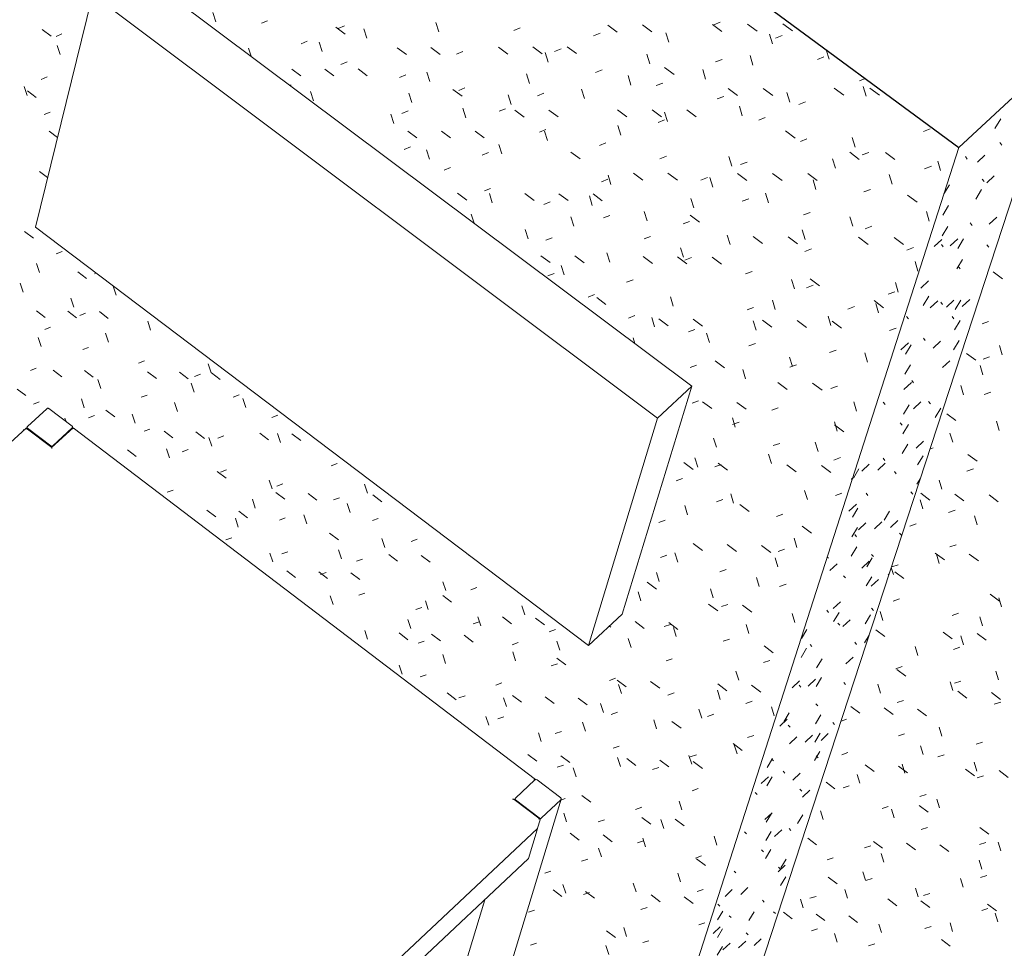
# Model space of a CAD drawing. Header units: centimetres. Extents: x -2274.6 to -2273.04, y 1316.35 to 1317.85.
# Tile 52 of 59: x -2273.67 to -2273.5, y 1317.37 to 1317.53. Entities that reach past the tile are written whole.
import ezdxf

# ---------------------------------------------------------------- set-up
doc = ezdxf.new("R2010")
doc.units = ezdxf.units.CM
for name, color, linetype, lineweight in [('Meble', 7, 'Continuous', 9), ('Wyposażenie elektryczne', 7, 'Continuous', 9), ('Wzór powierzchni', 7, 'Continuous', 9), ('Wzór powierzchni-4', 10, 'Continuous', 9), ('Ściany', 7, 'Continuous', 9), ('Ściany-1', 250, 'Continuous', 25)]:
    doc.layers.add(name, color=color, linetype=linetype, lineweight=lineweight)

# ---------------------------------------------------------------- blocks, each defined once
blk = doc.blocks.new('FP_20-Aksono')
at = {"layer": 'Wzór powierzchni-4'}
for p, q in [((-2273.50493, 1317.48386), (-2273.50339, 1317.48272)), ((-2273.50569, 1317.47564), (-2273.50677, 1317.47524)), ((-2273.50343, 1317.47011), (-2273.50387, 1317.47164)), ((-2273.50935, 1317.47035), (-2273.50782, 1317.46922)), ((-2273.50551, 1317.46978), (-2273.50659, 1317.46939)), ((-2273.50663, 1317.46679), (-2273.50708, 1317.46832)), ((-2273.50982, 1317.46349), (-2273.51027, 1317.46501)), ((-2273.50532, 1317.46394), (-2273.5064, 1317.46356)), ((-2273.51263, 1317.46035), (-2273.51111, 1317.45922)), ((-2273.50392, 1317.45758), (-2273.50437, 1317.45909)), ((-2273.51164, 1317.45562), (-2273.51209, 1317.45713)), ((-2273.51487, 1317.45468), (-2273.51541, 1317.45448)), ((-2273.50912, 1317.45361), (-2273.5076, 1317.45248)), ((-2273.5082, 1317.45121), (-2273.50927, 1317.45083)), ((-2273.51344, 1317.44781), (-2273.51389, 1317.44931)), ((-2273.51694, 1317.44716), (-2273.51544, 1317.44603)), ((-2273.51129, 1317.44702), (-2273.50978, 1317.44589)), ((-2273.50561, 1317.44688), (-2273.5041, 1317.44575)), ((-2273.51658, 1317.44459), (-2273.51703, 1317.44608)), ((-2273.51124, 1317.44433), (-2273.51231, 1317.44396)), ((-2273.50758, 1317.44194), (-2273.50803, 1317.44344)), ((-2273.51767, 1317.44209), (-2273.51873, 1317.44172)), ((-2273.51105, 1317.43862), (-2273.51211, 1317.43825)), ((-2273.51453, 1317.43722), (-2273.51302, 1317.4361)), ((-2273.51388, 1317.43553), (-2273.51433, 1317.43703)), ((-2273.50889, 1317.43706), (-2273.50738, 1317.43593)), ((-2273.52147, 1317.43369), (-2273.52182, 1317.43486)), ((-2273.52065, 1317.43529), (-2273.5217, 1317.43493)), ((-2273.5212, 1317.43415), (-2273.51971, 1317.43303)), ((-2273.5054, 1317.4304), (-2273.5039, 1317.42927)), ((-2273.50356, 1317.42835), (-2273.504, 1317.42984)), ((-2273.52044, 1317.42964), (-2273.52149, 1317.42928)), ((-2273.52321, 1317.42605), (-2273.52366, 1317.42753)), ((-2273.51066, 1317.42726), (-2273.51171, 1317.4269)), ((-2273.50671, 1317.42518), (-2273.50716, 1317.42667)), ((-2273.52436, 1317.4245), (-2273.52287, 1317.42338)), ((-2273.5132, 1317.42412), (-2273.5117, 1317.423)), ((-2273.50985, 1317.42203), (-2273.5103, 1317.42352)), ((-2273.50758, 1317.42393), (-2273.50607, 1317.42281)), ((-2273.51743, 1317.42025), (-2273.51787, 1317.42172)), ((-2273.51046, 1317.42162), (-2273.51152, 1317.42126)), ((-2273.52002, 1317.41841), (-2273.52106, 1317.41805)), ((-2273.5209, 1317.41792), (-2273.51941, 1317.4168)), ((-2273.50404, 1317.4162), (-2273.50448, 1317.41768)), ((-2273.5236, 1317.41403), (-2273.52405, 1317.41549)), ((-2273.51164, 1317.41444), (-2273.51208, 1317.41591)), ((-2273.51027, 1317.416), (-2273.51133, 1317.41565)), ((-2273.51081, 1317.41432), (-2273.50931, 1317.4132)), ((-2273.5052, 1317.41411), (-2273.5037, 1317.41298)), ((-2273.51981, 1317.41282), (-2273.52085, 1317.41247)), ((-2273.50368, 1317.41252), (-2273.50474, 1317.41217)), ((-2273.52852, 1317.41179), (-2273.52704, 1317.41068)), ((-2273.523, 1317.41157), (-2273.52151, 1317.41046)), ((-2273.51745, 1317.41136), (-2273.51596, 1317.41024)), ((-2273.52924, 1317.40968), (-2273.53015, 1317.40937)), ((-2273.5196, 1317.40726), (-2273.52064, 1317.40692)), ((-2273.51342, 1317.40689), (-2273.51386, 1317.40836)), ((-2273.5067, 1317.40587), (-2273.50776, 1317.40553)), ((-2273.52901, 1317.40415), (-2273.53004, 1317.40381)), ((-2273.51651, 1317.40382), (-2273.51695, 1317.40528)), ((-2273.51307, 1317.40379), (-2273.51411, 1317.40345)), ((-2273.52612, 1317.40213), (-2273.52464, 1317.40102)), ((-2273.51959, 1317.40077), (-2273.52003, 1317.40222)), ((-2273.50765, 1317.4011), (-2273.50809, 1317.40256)), ((-2273.52704, 1317.39908), (-2273.52748, 1317.40053)), ((-2273.5206, 1317.40189), (-2273.51912, 1317.40078)), ((-2273.5095, 1317.40141), (-2273.50801, 1317.40029)), ((-2273.50391, 1317.40117), (-2273.50242, 1317.40005)), ((-2273.53262, 1317.39925), (-2273.53116, 1317.39814)), ((-2273.50652, 1317.40031), (-2273.50757, 1317.39997)), ((-2273.52878, 1317.39865), (-2273.52981, 1317.39831)), ((-2273.51603, 1317.39723), (-2273.51707, 1317.39689)), ((-2273.51385, 1317.395), (-2273.51429, 1317.39645)), ((-2273.53309, 1317.39304), (-2273.53353, 1317.39448)), ((-2273.52232, 1317.39519), (-2273.52335, 1317.39486)), ((-2273.52132, 1317.39334), (-2273.52176, 1317.39478)), ((-2273.51717, 1317.39538), (-2273.5157, 1317.39426)), ((-2273.51583, 1317.39172), (-2273.51687, 1317.39139)), ((-2273.50714, 1317.39174), (-2273.50565, 1317.39062)), ((-2273.53567, 1317.38994), (-2273.53421, 1317.38884)), ((-2273.52476, 1317.38942), (-2273.52329, 1317.38831)), ((-2273.51927, 1317.38915), (-2273.51779, 1317.38804)), ((-2273.50615, 1317.38925), (-2273.5072, 1317.38892)), ((-2273.50368, 1317.38785), (-2273.50412, 1317.38931)), ((-2273.52522, 1317.38871), (-2273.52625, 1317.38838)), ((-2273.52304, 1317.38596), (-2273.52348, 1317.3874)), ((-2273.51375, 1317.38888), (-2273.51227, 1317.38777)), ((-2273.53143, 1317.38671), (-2273.53245, 1317.38639)), ((-2273.50679, 1317.38484), (-2273.50723, 1317.38629)), ((-2273.52607, 1317.38298), (-2273.52651, 1317.38441)), ((-2273.53226, 1317.38352), (-2273.5308, 1317.38241)), ((-2273.52501, 1317.38326), (-2273.52603, 1317.38293)), ((-2273.50989, 1317.38184), (-2273.51032, 1317.38328)), ((-2273.50597, 1317.38375), (-2273.50702, 1317.38342)), ((-2273.52909, 1317.38001), (-2273.52953, 1317.38144)), ((-2273.51735, 1317.38023), (-2273.51778, 1317.38167)), ((-2273.53641, 1317.37842), (-2273.53685, 1317.37984)), ((-2273.53429, 1317.38031), (-2273.5353, 1317.37999)), ((-2273.52238, 1317.37988), (-2273.52092, 1317.37877)), ((-2273.5169, 1317.37959), (-2273.51543, 1317.37848)), ((-2273.51543, 1317.38078), (-2273.51646, 1317.38045)), ((-2273.53968, 1317.37768), (-2273.53823, 1317.37658)), ((-2273.50579, 1317.37828), (-2273.50683, 1317.37795)), ((-2273.50586, 1317.37901), (-2273.50438, 1317.3779)), ((-2273.53428, 1317.37739), (-2273.53283, 1317.37629)), ((-2273.52886, 1317.3771), (-2273.5274, 1317.376)), ((-2273.51165, 1317.3745), (-2273.51208, 1317.37594)), ((-2273.50416, 1317.37609), (-2273.5046, 1317.37753)), ((-2273.53405, 1317.37491), (-2273.53506, 1317.3746)), ((-2273.52343, 1317.37431), (-2273.52386, 1317.37573)), ((-2273.51523, 1317.37534), (-2273.51626, 1317.37501)), ((-2273.53077, 1317.37274), (-2273.53121, 1317.37416)), ((-2273.5135, 1317.37315), (-2273.51203, 1317.37204)), ((-2273.52457, 1317.37242), (-2273.52559, 1317.37211))]:
    blk.add_line(p, q, dxfattribs=at)
blk = doc.blocks.new('FP_22-Aksono')
at = {"layer": 'Wzór powierzchni-4'}
for p, q in [((-2273.50367, 1317.50925), (-2273.50463, 1317.50766)), ((-2273.5035, 1317.50489), (-2273.5038, 1317.5053)), ((-2273.50921, 1317.50257), (-2273.50952, 1317.50299)), ((-2273.50755, 1317.50204), (-2273.50629, 1317.50321)), ((-2273.50643, 1317.49883), (-2273.50673, 1317.49924)), ((-2273.506, 1317.49862), (-2273.50475, 1317.49979)), ((-2273.51219, 1317.4983), (-2273.5131, 1317.49679)), ((-2273.50686, 1317.49751), (-2273.50781, 1317.49594)), ((-2273.51232, 1317.49485), (-2273.51327, 1317.49327)), ((-2273.50843, 1317.49158), (-2273.50873, 1317.49199)), ((-2273.50559, 1317.49178), (-2273.50434, 1317.49294)), ((-2273.51246, 1317.49141), (-2273.5134, 1317.48984)), ((-2273.51471, 1317.48807), (-2273.51346, 1317.48924)), ((-2273.51203, 1317.48816), (-2273.51078, 1317.48933)), ((-2273.50987, 1317.48933), (-2273.51081, 1317.48776)), ((-2273.51319, 1317.48802), (-2273.5135, 1317.48842)), ((-2273.50567, 1317.48794), (-2273.50597, 1317.48834)), ((-2273.51001, 1317.48593), (-2273.51095, 1317.48436)), ((-2273.51041, 1317.48439), (-2273.51071, 1317.48479)), ((-2273.51692, 1317.48119), (-2273.51567, 1317.48236)), ((-2273.51557, 1317.47985), (-2273.51651, 1317.4783)), ((-2273.51535, 1317.47789), (-2273.5141, 1317.47905)), ((-2273.5133, 1317.47844), (-2273.5136, 1317.47883)), ((-2273.51269, 1317.478), (-2273.51145, 1317.47916)), ((-2273.51028, 1317.47918), (-2273.51122, 1317.47763)), ((-2273.51004, 1317.47812), (-2273.5088, 1317.47927)), ((-2273.51898, 1317.47606), (-2273.51929, 1317.47645)), ((-2273.51145, 1317.47607), (-2273.51175, 1317.47646)), ((-2273.51042, 1317.47583), (-2273.51135, 1317.47428)), ((-2273.51618, 1317.47251), (-2273.51648, 1317.4729)), ((-2273.51488, 1317.47122), (-2273.51365, 1317.47238)), ((-2273.51055, 1317.4725), (-2273.51148, 1317.47096)), ((-2273.52022, 1317.47096), (-2273.51897, 1317.47212)), ((-2273.51852, 1317.47178), (-2273.51946, 1317.47023)), ((-2273.51333, 1317.46799), (-2273.5121, 1317.46914)), ((-2273.51864, 1317.46845), (-2273.51957, 1317.4669)), ((-2273.51811, 1317.46545), (-2273.51842, 1317.46583)), ((-2273.51972, 1317.46434), (-2273.51849, 1317.4655)), ((-2273.52283, 1317.46188), (-2273.52314, 1317.46226)), ((-2273.51887, 1317.46183), (-2273.51979, 1317.46029)), ((-2273.51815, 1317.46114), (-2273.51692, 1317.46229)), ((-2273.51534, 1317.46199), (-2273.51564, 1317.46237)), ((-2273.51362, 1317.46125), (-2273.51455, 1317.45973)), ((-2273.52003, 1317.45844), (-2273.52034, 1317.45882)), ((-2273.51898, 1317.45854), (-2273.51991, 1317.45701)), ((-2273.5191, 1317.45528), (-2273.52002, 1317.45375)), ((-2273.51768, 1317.45465), (-2273.51646, 1317.45579)), ((-2273.52287, 1317.45261), (-2273.52317, 1317.45299)), ((-2273.51654, 1317.45338), (-2273.51746, 1317.45187)), ((-2273.52717, 1317.45118), (-2273.52809, 1317.44965)), ((-2273.5267, 1317.45081), (-2273.52547, 1317.45196)), ((-2273.52404, 1317.45099), (-2273.52281, 1317.45214)), ((-2273.52101, 1317.45037), (-2273.52131, 1317.45074)), ((-2273.51702, 1317.44956), (-2273.51757, 1317.44864)), ((-2273.52569, 1317.44681), (-2273.526, 1317.44718)), ((-2273.51824, 1317.44702), (-2273.51855, 1317.44739)), ((-2273.52883, 1317.44418), (-2273.5276, 1317.44533)), ((-2273.52735, 1317.44469), (-2273.52827, 1317.44317)), ((-2273.52209, 1317.44421), (-2273.52301, 1317.4427)), ((-2273.52744, 1317.44147), (-2273.52836, 1317.43995)), ((-2273.52724, 1317.44109), (-2273.52601, 1317.44223)), ((-2273.52459, 1317.44128), (-2273.52337, 1317.44243)), ((-2273.52197, 1317.44148), (-2273.52075, 1317.44263)), ((-2273.52757, 1317.43993), (-2273.52787, 1317.4403)), ((-2273.52014, 1317.44019), (-2273.52044, 1317.44055)), ((-2273.52754, 1317.43826), (-2273.52845, 1317.43675)), ((-2273.53225, 1317.43637), (-2273.53243, 1317.43658)), ((-2273.52496, 1317.43645), (-2273.52587, 1317.43495)), ((-2273.52477, 1317.43665), (-2273.52508, 1317.43701)), ((-2273.532, 1317.43433), (-2273.53078, 1317.43548)), ((-2273.52671, 1317.43475), (-2273.5255, 1317.4359)), ((-2273.52943, 1317.43311), (-2273.52974, 1317.43346)), ((-2273.52506, 1317.43328), (-2273.52596, 1317.43178)), ((-2273.52222, 1317.43365), (-2273.52231, 1317.43376)), ((-2273.52514, 1317.43173), (-2273.52393, 1317.43287)), ((-2273.53145, 1317.42804), (-2273.53023, 1317.42918)), ((-2273.53221, 1317.4274), (-2273.53252, 1317.42775)), ((-2273.53047, 1317.42736), (-2273.53137, 1317.42587)), ((-2273.52525, 1317.42698), (-2273.52615, 1317.4255)), ((-2273.52479, 1317.42774), (-2273.52509, 1317.42809)), ((-2273.53034, 1317.42527), (-2273.53065, 1317.42562)), ((-2273.52986, 1317.42504), (-2273.52865, 1317.42618)), ((-2273.53581, 1317.42459), (-2273.53671, 1317.42309)), ((-2273.5255, 1317.4236), (-2273.52624, 1317.42238)), ((-2273.53498, 1317.42172), (-2273.53529, 1317.42207)), ((-2273.52756, 1317.42209), (-2273.52786, 1317.42244)), ((-2273.53588, 1317.42145), (-2273.53678, 1317.41995)), ((-2273.52933, 1317.41887), (-2273.52813, 1317.42)), ((-2273.53328, 1317.41971), (-2273.53419, 1317.41822)), ((-2273.53825, 1317.41491), (-2273.53703, 1317.41605)), ((-2273.5368, 1317.41501), (-2273.53711, 1317.41536)), ((-2273.53561, 1317.41517), (-2273.5344, 1317.41631)), ((-2273.53336, 1317.4166), (-2273.53426, 1317.41512)), ((-2273.52939, 1317.41544), (-2273.5297, 1317.41578)), ((-2273.53399, 1317.4119), (-2273.5343, 1317.41224)), ((-2273.53874, 1317.41072), (-2273.53963, 1317.40924)), ((-2273.53351, 1317.41043), (-2273.5344, 1317.40895)), ((-2273.5403, 1317.40853), (-2273.53909, 1317.40967)), ((-2273.5386, 1317.40836), (-2273.53891, 1317.4087)), ((-2273.53121, 1317.40883), (-2273.53152, 1317.40916)), ((-2273.53607, 1317.4059), (-2273.53487, 1317.40704)), ((-2273.53358, 1317.40736), (-2273.53447, 1317.40589)), ((-2273.53346, 1317.40618), (-2273.53227, 1317.40731)), ((-2273.53869, 1317.40563), (-2273.53749, 1317.40676)), ((-2273.53366, 1317.40431), (-2273.53455, 1317.40285)), ((-2273.54151, 1317.40317), (-2273.5424, 1317.4017)), ((-2273.54134, 1317.40277), (-2273.54165, 1317.40311)), ((-2273.53394, 1317.40327), (-2273.53425, 1317.40361)), ((-2273.53946, 1317.40075), (-2273.53976, 1317.40108)), ((-2273.53811, 1317.39961), (-2273.53692, 1317.40074)), ((-2273.54336, 1317.39903), (-2273.54215, 1317.40016)), ((-2273.54156, 1317.40012), (-2273.54245, 1317.39865)), ((-2273.54406, 1317.3972), (-2273.54437, 1317.39754)), ((-2273.53666, 1317.39774), (-2273.53697, 1317.39807)), ((-2273.53653, 1317.39677), (-2273.53533, 1317.3979)), ((-2273.54275, 1317.39305), (-2273.54156, 1317.39418)), ((-2273.54167, 1317.39406), (-2273.54256, 1317.3926)), ((-2273.53648, 1317.39386), (-2273.53737, 1317.39241)), ((-2273.54582, 1317.39067), (-2273.54613, 1317.391)), ((-2273.54172, 1317.39105), (-2273.54261, 1317.3896)), ((-2273.54115, 1317.39025), (-2273.53996, 1317.39137)), ((-2273.53844, 1317.39125), (-2273.53874, 1317.39157)), ((-2273.543, 1317.38772), (-2273.54331, 1317.38805)), ((-2273.54178, 1317.38806), (-2273.54266, 1317.38661)), ((-2273.53922, 1317.38649), (-2273.5401, 1317.38505)), ((-2273.54757, 1317.38419), (-2273.54788, 1317.38451)), ((-2273.54056, 1317.38438), (-2273.53938, 1317.3855)), ((-2273.5402, 1317.38481), (-2273.54051, 1317.38513)), ((-2273.53928, 1317.38353), (-2273.54016, 1317.38209)), ((-2273.54938, 1317.38031), (-2273.54818, 1317.38144)), ((-2273.54676, 1317.38064), (-2273.54557, 1317.38177)), ((-2273.54288, 1317.37937), (-2273.54319, 1317.37968)), ((-2273.54974, 1317.37788), (-2273.55062, 1317.37644)), ((-2273.55025, 1317.37871), (-2273.55057, 1317.37903)), ((-2273.54454, 1317.37777), (-2273.54542, 1317.37633)), ((-2273.54103, 1317.37746), (-2273.54134, 1317.37777)), ((-2273.54836, 1317.37679), (-2273.54867, 1317.37711)), ((-2273.55136, 1317.37415), (-2273.55017, 1317.37528)), ((-2273.54977, 1317.37494), (-2273.55065, 1317.3735)), ((-2273.54714, 1317.37179), (-2273.54595, 1317.37291)), ((-2273.54555, 1317.37395), (-2273.54586, 1317.37426)), ((-2273.54455, 1317.37214), (-2273.54337, 1317.37325)), ((-2273.54981, 1317.372), (-2273.55068, 1317.37057)), ((-2273.54973, 1317.37144), (-2273.54855, 1317.37256))]:
    blk.add_line(p, q, dxfattribs=at)
blk = doc.blocks.new('FP_23-Aksono')
at = {"layer": 'Wzór powierzchni-4'}
for p, q in [((-2273.63377, 1317.52531), (-2273.63426, 1317.52686)), ((-2273.62522, 1317.5255), (-2273.62624, 1317.52508)), ((-2273.61245, 1317.52468), (-2273.61348, 1317.52425)), ((-2273.5968, 1317.52365), (-2273.59729, 1317.52522)), ((-2273.56883, 1317.52478), (-2273.56727, 1317.52362)), ((-2273.56308, 1317.52482), (-2273.56151, 1317.52366)), ((-2273.55148, 1317.52491), (-2273.54991, 1317.52374)), ((-2273.55016, 1317.52526), (-2273.55125, 1317.52482)), ((-2273.54565, 1317.52495), (-2273.54407, 1317.52379)), ((-2273.53978, 1317.525), (-2273.5382, 1317.52383)), ((-2273.66255, 1317.52406), (-2273.66108, 1317.52295)), ((-2273.6593, 1317.52332), (-2273.66028, 1317.5229)), ((-2273.61388, 1317.52443), (-2273.61236, 1317.5233)), ((-2273.60875, 1317.52263), (-2273.60924, 1317.52419)), ((-2273.58332, 1317.52431), (-2273.58437, 1317.52388)), ((-2273.5701, 1317.52346), (-2273.57117, 1317.52303)), ((-2273.55869, 1317.52193), (-2273.55917, 1317.52353)), ((-2273.54153, 1317.5217), (-2273.54201, 1317.5233)), ((-2273.53992, 1317.52307), (-2273.54102, 1317.52263)), ((-2273.65957, 1317.51989), (-2273.66007, 1317.52141)), ((-2273.61864, 1317.5221), (-2273.61966, 1317.52168)), ((-2273.61615, 1317.52039), (-2273.61664, 1317.52195)), ((-2273.57557, 1317.5212), (-2273.57402, 1317.52005)), ((-2273.62795, 1317.51963), (-2273.62837, 1317.52095)), ((-2273.60373, 1317.52103), (-2273.6022, 1317.51989)), ((-2273.59815, 1317.52106), (-2273.59662, 1317.51992)), ((-2273.59286, 1317.5204), (-2273.5939, 1317.51997)), ((-2273.58691, 1317.52113), (-2273.58537, 1317.51999)), ((-2273.58125, 1317.52117), (-2273.57971, 1317.52002)), ((-2273.5787, 1317.51864), (-2273.57918, 1317.52022)), ((-2273.57656, 1317.52084), (-2273.57762, 1317.52041)), ((-2273.56184, 1317.51838), (-2273.56233, 1317.51997)), ((-2273.54475, 1317.51812), (-2273.54523, 1317.51972)), ((-2273.53214, 1317.51914), (-2273.5326, 1317.52071)), ((-2273.61204, 1317.51868), (-2273.61306, 1317.51826)), ((-2273.54987, 1317.5191), (-2273.55096, 1317.51867)), ((-2273.53297, 1317.51954), (-2273.53407, 1317.5191)), ((-2273.62121, 1317.51748), (-2273.61971, 1317.51635)), ((-2273.61573, 1317.5175), (-2273.61421, 1317.51637)), ((-2273.61021, 1317.51753), (-2273.6087, 1317.5164)), ((-2273.6023, 1317.51654), (-2273.60333, 1317.51612)), ((-2273.59833, 1317.51541), (-2273.59881, 1317.51697)), ((-2273.58177, 1317.51513), (-2273.58226, 1317.5167)), ((-2273.56977, 1317.51737), (-2273.57084, 1317.51694)), ((-2273.56498, 1317.51485), (-2273.56546, 1317.51643)), ((-2273.55939, 1317.51777), (-2273.55783, 1317.51661)), ((-2273.5526, 1317.51584), (-2273.55308, 1317.51743)), ((-2273.66175, 1317.5162), (-2273.66273, 1317.51578)), ((-2273.62129, 1317.51486), (-2273.62148, 1317.51478)), ((-2273.55971, 1317.51518), (-2273.56079, 1317.51475)), ((-2273.52615, 1317.51594), (-2273.52711, 1317.51556)), ((-2273.66508, 1317.51312), (-2273.66558, 1317.51463)), ((-2273.66502, 1317.5139), (-2273.66355, 1317.5128)), ((-2273.61758, 1317.51224), (-2273.61808, 1317.51379)), ((-2273.60132, 1317.51194), (-2273.60181, 1317.5135)), ((-2273.59448, 1317.51413), (-2273.59295, 1317.51299)), ((-2273.59249, 1317.51438), (-2273.59353, 1317.51395)), ((-2273.58482, 1317.51164), (-2273.58531, 1317.51321)), ((-2273.57942, 1317.51348), (-2273.58047, 1317.51306)), ((-2273.57267, 1317.5126), (-2273.57316, 1317.51418)), ((-2273.54886, 1317.51428), (-2273.54729, 1317.51312)), ((-2273.54303, 1317.5143), (-2273.54145, 1317.51313)), ((-2273.53863, 1317.51199), (-2273.53911, 1317.51359)), ((-2273.53129, 1317.51433), (-2273.5297, 1317.51316)), ((-2273.52598, 1317.51298), (-2273.52645, 1317.51458)), ((-2273.52537, 1317.51435), (-2273.52378, 1317.51318)), ((-2273.54958, 1317.51297), (-2273.55067, 1317.51254)), ((-2273.53606, 1317.51206), (-2273.53716, 1317.51163)), ((-2273.66125, 1317.51036), (-2273.66222, 1317.50996)), ((-2273.60429, 1317.50849), (-2273.60478, 1317.51004)), ((-2273.60191, 1317.51055), (-2273.60294, 1317.51013)), ((-2273.59236, 1317.50943), (-2273.59285, 1317.51099)), ((-2273.58579, 1317.51092), (-2273.58684, 1317.5105)), ((-2273.58423, 1317.51068), (-2273.58269, 1317.50954)), ((-2273.57858, 1317.51069), (-2273.57704, 1317.50955)), ((-2273.5672, 1317.51071), (-2273.56565, 1317.50956)), ((-2273.56146, 1317.51072), (-2273.55991, 1317.50957)), ((-2273.55893, 1317.50878), (-2273.55941, 1317.51036)), ((-2273.5557, 1317.51073), (-2273.55414, 1317.50958)), ((-2273.54651, 1317.50974), (-2273.54699, 1317.51133)), ((-2273.56664, 1317.50656), (-2273.56712, 1317.50813)), ((-2273.55941, 1317.50909), (-2273.56048, 1317.50866)), ((-2273.5427, 1317.50945), (-2273.54379, 1317.50902)), ((-2273.6614, 1317.50719), (-2273.66004, 1317.50617)), ((-2273.60196, 1317.50721), (-2273.60044, 1317.50607)), ((-2273.5964, 1317.50721), (-2273.59488, 1317.50607)), ((-2273.59082, 1317.50721), (-2273.58929, 1317.50607)), ((-2273.57907, 1317.50745), (-2273.58013, 1317.50703)), ((-2273.57883, 1317.50563), (-2273.57931, 1317.50719)), ((-2273.53934, 1317.50723), (-2273.53777, 1317.50606)), ((-2273.51538, 1317.50757), (-2273.5165, 1317.50714)), ((-2273.58639, 1317.50344), (-2273.58688, 1317.505)), ((-2273.56912, 1317.50525), (-2273.57018, 1317.50483)), ((-2273.5358, 1317.50592), (-2273.53689, 1317.5055)), ((-2273.52781, 1317.50457), (-2273.52829, 1317.50616)), ((-2273.60152, 1317.50459), (-2273.60254, 1317.50418)), ((-2273.59836, 1317.50254), (-2273.59885, 1317.50409)), ((-2273.58859, 1317.50366), (-2273.58964, 1317.50324)), ((-2273.57491, 1317.50374), (-2273.57337, 1317.50259)), ((-2273.5287, 1317.50369), (-2273.52712, 1317.50252)), ((-2273.52552, 1317.50367), (-2273.52663, 1317.50325)), ((-2273.5228, 1317.50368), (-2273.52121, 1317.50251)), ((-2273.5109, 1317.50367), (-2273.51089, 1317.50366)), ((-2273.5591, 1317.50303), (-2273.56017, 1317.50261)), ((-2273.54825, 1317.50142), (-2273.54872, 1317.503)), ((-2273.54573, 1317.50207), (-2273.54681, 1317.50165)), ((-2273.53107, 1317.50104), (-2273.53154, 1317.50263)), ((-2273.51365, 1317.50065), (-2273.51412, 1317.50225)), ((-2273.66304, 1317.50051), (-2273.66168, 1317.49949)), ((-2273.59488, 1317.50115), (-2273.59592, 1317.50074)), ((-2273.56455, 1317.50025), (-2273.56301, 1317.4991)), ((-2273.55883, 1317.50023), (-2273.55728, 1317.49908)), ((-2273.5473, 1317.5002), (-2273.54574, 1317.49904)), ((-2273.5415, 1317.50019), (-2273.53993, 1317.49902)), ((-2273.53567, 1317.50017), (-2273.53409, 1317.49901)), ((-2273.52168, 1317.49843), (-2273.52215, 1317.50002)), ((-2273.51517, 1317.50141), (-2273.51629, 1317.50098)), ((-2273.5688, 1317.49923), (-2273.56986, 1317.49881)), ((-2273.56829, 1317.49833), (-2273.56877, 1317.4999)), ((-2273.55229, 1317.49952), (-2273.55336, 1317.4991)), ((-2273.55142, 1317.49793), (-2273.55189, 1317.49951)), ((-2273.53431, 1317.49753), (-2273.53478, 1317.49911)), ((-2273.59372, 1317.4969), (-2273.5922, 1317.49576)), ((-2273.58823, 1317.49769), (-2273.58927, 1317.49728)), ((-2273.58795, 1317.49531), (-2273.58844, 1317.49685)), ((-2273.58254, 1317.49685), (-2273.58101, 1317.49571)), ((-2273.57691, 1317.49683), (-2273.57538, 1317.49568)), ((-2273.57126, 1317.4968), (-2273.56972, 1317.49566)), ((-2273.54217, 1317.49534), (-2273.54265, 1317.49692)), ((-2273.52528, 1317.49755), (-2273.52639, 1317.49713)), ((-2273.57839, 1317.49547), (-2273.57943, 1317.49506)), ((-2273.57138, 1317.49489), (-2273.57186, 1317.49645)), ((-2273.55457, 1317.49446), (-2273.55505, 1317.49603)), ((-2273.54545, 1317.496), (-2273.54653, 1317.49558)), ((-2273.51912, 1317.49659), (-2273.51754, 1317.49542)), ((-2273.59097, 1317.49193), (-2273.59144, 1317.49344)), ((-2273.56228, 1317.49231), (-2273.56276, 1317.49387)), ((-2273.53528, 1317.49373), (-2273.53638, 1317.49332)), ((-2273.51553, 1317.49228), (-2273.516, 1317.49387)), ((-2273.57445, 1317.49146), (-2273.57493, 1317.49301)), ((-2273.56847, 1317.49323), (-2273.56953, 1317.49282)), ((-2273.55525, 1317.49223), (-2273.55632, 1317.49182)), ((-2273.55517, 1317.49326), (-2273.55362, 1317.49211)), ((-2273.5282, 1317.49142), (-2273.52868, 1317.493)), ((-2273.66548, 1317.49057), (-2273.66403, 1317.48947)), ((-2273.582, 1317.48934), (-2273.58249, 1317.49088)), ((-2273.5361, 1317.48925), (-2273.53657, 1317.49083)), ((-2273.52505, 1317.49145), (-2273.52615, 1317.49103)), ((-2273.57804, 1317.48952), (-2273.57909, 1317.48911)), ((-2273.56172, 1317.48974), (-2273.56279, 1317.48933)), ((-2273.54853, 1317.48841), (-2273.54901, 1317.48998)), ((-2273.54471, 1317.48972), (-2273.54315, 1317.48856)), ((-2273.53891, 1317.48968), (-2273.53735, 1317.48852)), ((-2273.52724, 1317.4896), (-2273.52566, 1317.48843)), ((-2273.52136, 1317.48956), (-2273.51978, 1317.48839)), ((-2273.51545, 1317.48951), (-2273.51544, 1317.48951)), ((-2273.65926, 1317.48727), (-2273.66023, 1317.48688)), ((-2273.56847, 1317.48546), (-2273.56895, 1317.48701)), ((-2273.55626, 1317.48628), (-2273.55674, 1317.48784)), ((-2273.53503, 1317.48768), (-2273.53612, 1317.48727)), ((-2273.51811, 1317.48789), (-2273.51922, 1317.48748)), ((-2273.57989, 1317.48655), (-2273.57836, 1317.4854)), ((-2273.57427, 1317.4865), (-2273.57274, 1317.48535)), ((-2273.56295, 1317.4864), (-2273.56141, 1317.48525)), ((-2273.55725, 1317.48635), (-2273.5557, 1317.4852)), ((-2273.55496, 1317.48623), (-2273.55603, 1317.48582)), ((-2273.55152, 1317.4863), (-2273.54997, 1317.48515)), ((-2273.5174, 1317.48398), (-2273.51787, 1317.48556)), ((-2273.66302, 1317.48374), (-2273.66352, 1317.48523)), ((-2273.65667, 1317.48389), (-2273.65521, 1317.48279)), ((-2273.57605, 1317.48336), (-2273.57653, 1317.48491)), ((-2273.5449, 1317.48395), (-2273.54598, 1317.48354)), ((-2273.6536, 1317.48364), (-2273.65389, 1317.48352)), ((-2273.5777, 1317.48359), (-2273.57875, 1317.48319)), ((-2273.56463, 1317.48254), (-2273.56569, 1317.48214)), ((-2273.53787, 1317.48104), (-2273.53834, 1317.48261)), ((-2273.53526, 1317.48269), (-2273.5337, 1317.48153)), ((-2273.52068, 1317.48051), (-2273.52114, 1317.48209)), ((-2273.66574, 1317.48049), (-2273.66623, 1317.48197)), ((-2273.65033, 1317.47999), (-2273.65082, 1317.48148)), ((-2273.53477, 1317.48165), (-2273.53586, 1317.48124)), ((-2273.52124, 1317.48058), (-2273.52235, 1317.48017)), ((-2273.65731, 1317.47799), (-2273.65781, 1317.47948)), ((-2273.57102, 1317.48011), (-2273.57207, 1317.4797)), ((-2273.57063, 1317.47962), (-2273.56911, 1317.47848)), ((-2273.55795, 1317.47816), (-2273.55842, 1317.47971)), ((-2273.54106, 1317.47762), (-2273.54153, 1317.47918)), ((-2273.52468, 1317.4791), (-2273.52311, 1317.47793)), ((-2273.51881, 1317.47903), (-2273.5188, 1317.47902)), ((-2273.66352, 1317.4774), (-2273.66207, 1317.4763)), ((-2273.65831, 1317.47733), (-2273.65686, 1317.47623)), ((-2273.65308, 1317.47727), (-2273.65162, 1317.47616)), ((-2273.54463, 1317.47796), (-2273.5457, 1317.47756)), ((-2273.52791, 1317.4781), (-2273.529, 1317.4777)), ((-2273.52393, 1317.47707), (-2273.5244, 1317.47864)), ((-2273.65537, 1317.47703), (-2273.65633, 1317.47664)), ((-2273.64459, 1317.47421), (-2273.64508, 1317.4757)), ((-2273.56432, 1317.47661), (-2273.56537, 1317.47621)), ((-2273.56105, 1317.47477), (-2273.56153, 1317.47632)), ((-2273.56034, 1317.47608), (-2273.5588, 1317.47493)), ((-2273.55465, 1317.47601), (-2273.55311, 1317.47486)), ((-2273.54423, 1317.47421), (-2273.5447, 1317.47577)), ((-2273.54319, 1317.47586), (-2273.54163, 1317.4747)), ((-2273.53741, 1317.47579), (-2273.53586, 1317.47463)), ((-2273.53181, 1317.47497), (-2273.53228, 1317.47654)), ((-2273.53161, 1317.47571), (-2273.53005, 1317.47455)), ((-2273.66118, 1317.47471), (-2273.66214, 1317.47433)), ((-2273.55437, 1317.47431), (-2273.55543, 1317.47391)), ((-2273.52102, 1317.47454), (-2273.52212, 1317.47414)), ((-2273.66276, 1317.47152), (-2273.66325, 1317.473)), ((-2273.6516, 1317.47223), (-2273.65209, 1317.47372)), ((-2273.56431, 1317.47197), (-2273.56462, 1317.47295)), ((-2273.55195, 1317.47214), (-2273.55242, 1317.47369)), ((-2273.65488, 1317.47135), (-2273.65584, 1317.47097)), ((-2273.54435, 1317.472), (-2273.54543, 1317.4716)), ((-2273.53098, 1317.47088), (-2273.53206, 1317.47048)), ((-2273.64563, 1317.46913), (-2273.6466, 1317.46875)), ((-2273.55102, 1317.46911), (-2273.54948, 1317.46796)), ((-2273.5382, 1317.46817), (-2273.53867, 1317.46973)), ((-2273.52575, 1317.4689), (-2273.52622, 1317.47046)), ((-2273.66358, 1317.46791), (-2273.66453, 1317.46753)), ((-2273.66076, 1317.46758), (-2273.65932, 1317.46648)), ((-2273.65556, 1317.46749), (-2273.65411, 1317.46639)), ((-2273.63457, 1317.46715), (-2273.63506, 1317.46864)), ((-2273.55408, 1317.46839), (-2273.55514, 1317.468)), ((-2273.54596, 1317.46613), (-2273.54643, 1317.46768)), ((-2273.53755, 1317.46846), (-2273.53863, 1317.46807)), ((-2273.65286, 1317.46453), (-2273.65335, 1317.466)), ((-2273.64509, 1317.46731), (-2273.64363, 1317.4662)), ((-2273.63982, 1317.46722), (-2273.63836, 1317.46611)), ((-2273.63632, 1317.46689), (-2273.6373, 1317.46651)), ((-2273.63452, 1317.46713), (-2273.63306, 1317.46602)), ((-2273.66674, 1317.46444), (-2273.6653, 1317.46335)), ((-2273.63737, 1317.46392), (-2273.63786, 1317.46541)), ((-2273.54062, 1317.46552), (-2273.53907, 1317.46437)), ((-2273.53485, 1317.46542), (-2273.5333, 1317.46427)), ((-2273.53073, 1317.46492), (-2273.53182, 1317.46452)), ((-2273.52325, 1317.46523), (-2273.52324, 1317.46522)), ((-2273.65559, 1317.46133), (-2273.65608, 1317.4628)), ((-2273.64517, 1317.46345), (-2273.64614, 1317.46308)), ((-2273.62993, 1317.46349), (-2273.63092, 1317.46311)), ((-2273.62882, 1317.46136), (-2273.6293, 1317.46285)), ((-2273.55379, 1317.46249), (-2273.55485, 1317.4621)), ((-2273.66308, 1317.46229), (-2273.66403, 1317.46192)), ((-2273.652, 1317.46092), (-2273.65055, 1317.45982)), ((-2273.64016, 1317.4607), (-2273.64065, 1317.46219)), ((-2273.5531, 1317.46234), (-2273.55156, 1317.46119)), ((-2273.5474, 1317.46223), (-2273.54586, 1317.46108)), ((-2273.54056, 1317.46133), (-2273.54163, 1317.46094)), ((-2273.52756, 1317.46079), (-2273.52803, 1317.46234)), ((-2273.6586, 1317.45902), (-2273.6588, 1317.45962)), ((-2273.65392, 1317.46005), (-2273.65488, 1317.45968)), ((-2273.64716, 1317.45878), (-2273.64765, 1317.46026)), ((-2273.62353, 1317.46008), (-2273.62452, 1317.4597)), ((-2273.54767, 1317.45811), (-2273.54814, 1317.45965)), ((-2273.66562, 1317.45759), (-2273.66567, 1317.45772)), ((-2273.64471, 1317.45781), (-2273.64567, 1317.45743)), ((-2273.54705, 1317.45897), (-2273.54812, 1317.45858)), ((-2273.53076, 1317.45743), (-2273.53123, 1317.45898)), ((-2273.53123, 1317.45851), (-2273.52968, 1317.45735)), ((-2273.64237, 1317.45747), (-2273.64091, 1317.45637)), ((-2273.6371, 1317.45736), (-2273.63565, 1317.45625)), ((-2273.63444, 1317.45494), (-2273.63492, 1317.45642)), ((-2273.63247, 1317.45667), (-2273.63345, 1317.4563)), ((-2273.62651, 1317.45713), (-2273.62504, 1317.45602)), ((-2273.62306, 1317.45556), (-2273.62355, 1317.45705)), ((-2273.62117, 1317.45702), (-2273.6197, 1317.4559)), ((-2273.55079, 1317.45479), (-2273.55126, 1317.45632)), ((-2273.64844, 1317.45436), (-2273.64699, 1317.45326)), ((-2273.64147, 1317.45304), (-2273.64195, 1317.45451)), ((-2273.63838, 1317.45442), (-2273.63935, 1317.45405)), ((-2273.5403, 1317.45543), (-2273.54137, 1317.45505)), ((-2273.53395, 1317.45409), (-2273.53442, 1317.45563)), ((-2273.5539, 1317.45148), (-2273.55437, 1317.45301)), ((-2273.54169, 1317.45211), (-2273.54216, 1317.45365)), ((-2273.53025, 1317.45306), (-2273.53133, 1317.45267)), ((-2273.63203, 1317.45102), (-2273.63301, 1317.45065)), ((-2273.61368, 1317.4521), (-2273.61468, 1317.45173)), ((-2273.55618, 1317.45226), (-2273.55466, 1317.45111)), ((-2273.55, 1317.45193), (-2273.55106, 1317.45155)), ((-2273.55052, 1317.45213), (-2273.54899, 1317.45098)), ((-2273.53913, 1317.45187), (-2273.53759, 1317.45072)), ((-2273.53339, 1317.45174), (-2273.53184, 1317.45058)), ((-2273.52762, 1317.45161), (-2273.52761, 1317.4516)), ((-2273.63355, 1317.45077), (-2273.63209, 1317.44966)), ((-2273.55641, 1317.44962), (-2273.55746, 1317.44924)), ((-2273.52833, 1317.44935), (-2273.52841, 1317.4496)), ((-2273.62444, 1317.44787), (-2273.62492, 1317.44935)), ((-2273.62269, 1317.44873), (-2273.62367, 1317.44836)), ((-2273.60867, 1317.44715), (-2273.60914, 1317.44864)), ((-2273.64086, 1317.44768), (-2273.64183, 1317.44732)), ((-2273.62725, 1317.4447), (-2273.62773, 1317.44617)), ((-2273.62382, 1317.44728), (-2273.62236, 1317.44617)), ((-2273.61849, 1317.44714), (-2273.61703, 1317.44603)), ((-2273.61328, 1317.44642), (-2273.61427, 1317.44605)), ((-2273.60776, 1317.44687), (-2273.60629, 1317.44575)), ((-2273.54795, 1317.44551), (-2273.54842, 1317.44704)), ((-2273.53571, 1317.44611), (-2273.53618, 1317.44764)), ((-2273.53001, 1317.44717), (-2273.53109, 1317.44679)), ((-2273.61154, 1317.44396), (-2273.61202, 1317.44544)), ((-2273.55557, 1317.44359), (-2273.55604, 1317.44511)), ((-2273.54972, 1317.4461), (-2273.55078, 1317.44572)), ((-2273.54693, 1317.44531), (-2273.5454, 1317.44416)), ((-2273.63526, 1317.44434), (-2273.63381, 1317.44323)), ((-2273.63006, 1317.44154), (-2273.63054, 1317.44301)), ((-2273.62999, 1317.4442), (-2273.62854, 1317.44309)), ((-2273.62227, 1317.44309), (-2273.62325, 1317.44272)), ((-2273.6187, 1317.44209), (-2273.61918, 1317.44356)), ((-2273.60685, 1317.44298), (-2273.60784, 1317.44262)), ((-2273.53978, 1317.44371), (-2273.54084, 1317.44333)), ((-2273.5593, 1317.44267), (-2273.56035, 1317.44229)), ((-2273.53659, 1317.44168), (-2273.53505, 1317.44052)), ((-2273.53086, 1317.44152), (-2273.53085, 1317.44151)), ((-2273.63116, 1317.43978), (-2273.63213, 1317.43942)), ((-2273.61494, 1317.44054), (-2273.61347, 1317.43942)), ((-2273.60578, 1317.43815), (-2273.60625, 1317.43963)), ((-2273.53746, 1317.43818), (-2273.53792, 1317.43971)), ((-2273.60039, 1317.43954), (-2273.6014, 1317.43917)), ((-2273.55464, 1317.43883), (-2273.55312, 1317.43768)), ((-2273.549, 1317.43867), (-2273.54748, 1317.43752)), ((-2273.54334, 1317.4385), (-2273.54181, 1317.43736)), ((-2273.62435, 1317.43578), (-2273.62483, 1317.43725)), ((-2273.62185, 1317.43747), (-2273.62283, 1317.4371)), ((-2273.61296, 1317.4363), (-2273.61343, 1317.43778)), ((-2273.60512, 1317.437), (-2273.60365, 1317.43588)), ((-2273.59973, 1317.43684), (-2273.59825, 1317.43572)), ((-2273.59178, 1317.43685), (-2273.59187, 1317.43682)), ((-2273.559, 1317.4369), (-2273.56005, 1317.43653)), ((-2273.55722, 1317.43575), (-2273.55769, 1317.43726)), ((-2273.5406, 1317.43493), (-2273.54106, 1317.43645)), ((-2273.53952, 1317.43788), (-2273.54058, 1317.43751)), ((-2273.60947, 1317.43623), (-2273.61047, 1317.43587)), ((-2273.62203, 1317.43428), (-2273.62058, 1317.43317)), ((-2273.61673, 1317.43411), (-2273.61526, 1317.433)), ((-2273.61548, 1317.43404), (-2273.61646, 1317.43368)), ((-2273.61139, 1317.43395), (-2273.60992, 1317.43283)), ((-2273.56028, 1317.43253), (-2273.56075, 1317.43403)), ((-2273.54916, 1317.4345), (-2273.55022, 1317.43412)), ((-2273.54372, 1317.43168), (-2273.54418, 1317.4332)), ((-2273.59567, 1317.43101), (-2273.59614, 1317.43249)), ((-2273.5905, 1317.43151), (-2273.59151, 1317.43115)), ((-2273.56226, 1317.43241), (-2273.56075, 1317.43128)), ((-2273.53926, 1317.43208), (-2273.54032, 1317.43171)), ((-2273.61436, 1317.4287), (-2273.61484, 1317.43017)), ((-2273.60908, 1317.4306), (-2273.61007, 1317.43025)), ((-2273.59618, 1317.43022), (-2273.5947, 1317.4291)), ((-2273.56333, 1317.42932), (-2273.56379, 1317.43082)), ((-2273.55132, 1317.42982), (-2273.55179, 1317.43133)), ((-2273.59964, 1317.42824), (-2273.60064, 1317.42788)), ((-2273.59857, 1317.42786), (-2273.59904, 1317.42934)), ((-2273.58257, 1317.427), (-2273.58304, 1317.42849)), ((-2273.55209, 1317.42878), (-2273.55057, 1317.42764)), ((-2273.54889, 1317.42873), (-2273.54994, 1317.42837)), ((-2273.54646, 1317.4286), (-2273.54494, 1317.42745)), ((-2273.53513, 1317.42823), (-2273.53512, 1317.42822)), ((-2273.58988, 1317.42519), (-2273.59036, 1317.42667)), ((-2273.58626, 1317.42664), (-2273.58477, 1317.42551)), ((-2273.53779, 1317.42573), (-2273.53825, 1317.42724)), ((-2273.60146, 1317.42472), (-2273.60194, 1317.4262)), ((-2273.59014, 1317.42586), (-2273.59115, 1317.42551)), ((-2273.5808, 1317.42645), (-2273.57931, 1317.42532)), ((-2273.56854, 1317.42513), (-2273.5683, 1317.42494)), ((-2273.56426, 1317.42589), (-2273.56276, 1317.42475)), ((-2273.55841, 1317.42542), (-2273.55945, 1317.42506)), ((-2273.5587, 1317.4257), (-2273.55719, 1317.42456)), ((-2273.55746, 1317.42342), (-2273.55792, 1317.42492)), ((-2273.54542, 1317.42389), (-2273.54588, 1317.42539)), ((-2273.60864, 1317.42294), (-2273.60911, 1317.4244)), ((-2273.60341, 1317.42399), (-2273.60194, 1317.42287)), ((-2273.59803, 1317.4238), (-2273.59656, 1317.42268)), ((-2273.59263, 1317.42361), (-2273.59115, 1317.42249)), ((-2273.57749, 1317.42455), (-2273.57851, 1317.4242)), ((-2273.59927, 1317.42263), (-2273.60027, 1317.42228)), ((-2273.58366, 1317.42239), (-2273.58467, 1317.42203)), ((-2273.57676, 1317.42115), (-2273.57723, 1317.42264)), ((-2273.56494, 1317.4216), (-2273.56541, 1317.4231)), ((-2273.54861, 1317.42299), (-2273.54966, 1317.42263)), ((-2273.54289, 1317.42185), (-2273.54137, 1317.42071)), ((-2273.59571, 1317.41893), (-2273.59618, 1317.4204)), ((-2273.5841, 1317.41936), (-2273.58457, 1317.42084)), ((-2273.60291, 1317.41716), (-2273.60338, 1317.41863)), ((-2273.57716, 1317.4189), (-2273.57817, 1317.41855)), ((-2273.57725, 1317.41981), (-2273.57576, 1317.41868)), ((-2273.55812, 1317.41972), (-2273.55916, 1317.41936)), ((-2273.54195, 1317.41945), (-2273.54301, 1317.41909)), ((-2273.5989, 1317.41704), (-2273.59989, 1317.41669)), ((-2273.54711, 1317.41615), (-2273.54757, 1317.41765)), ((-2273.58638, 1317.4157), (-2273.58739, 1317.41535)), ((-2273.56752, 1317.41648), (-2273.56855, 1317.41612)), ((-2273.56724, 1317.41618), (-2273.56574, 1317.41505)), ((-2273.56654, 1317.41394), (-2273.56701, 1317.41543)), ((-2273.56171, 1317.41597), (-2273.56021, 1317.41484)), ((-2273.55057, 1317.41555), (-2273.54907, 1317.41441)), ((-2273.54497, 1317.41533), (-2273.54345, 1317.41419)), ((-2273.53934, 1317.41512), (-2273.53933, 1317.41511)), ((-2273.59543, 1317.41404), (-2273.59396, 1317.41292)), ((-2273.59248, 1317.41358), (-2273.59348, 1317.41323)), ((-2273.58462, 1317.41361), (-2273.58314, 1317.41249)), ((-2273.55782, 1317.41404), (-2273.55886, 1317.41369)), ((-2273.55019, 1317.41298), (-2273.55065, 1317.41448)), ((-2273.58562, 1317.41178), (-2273.58609, 1317.41325)), ((-2273.57918, 1317.4134), (-2273.5777, 1317.41227)), ((-2273.57371, 1317.41318), (-2273.57223, 1317.41206)), ((-2273.56954, 1317.41082), (-2273.57, 1317.4123)), ((-2273.54488, 1317.41266), (-2273.54593, 1317.4123)), ((-2273.56721, 1317.41084), (-2273.56824, 1317.41049)), ((-2273.55324, 1317.40984), (-2273.55371, 1317.41133)), ((-2273.55123, 1317.41051), (-2273.55227, 1317.41016)), ((-2273.54123, 1317.41023), (-2273.54169, 1317.41173)), ((-2273.58854, 1317.40869), (-2273.58901, 1317.41015)), ((-2273.58603, 1317.4101), (-2273.58704, 1317.40976)), ((-2273.57252, 1317.4077), (-2273.57299, 1317.40918)), ((-2273.56072, 1317.40808), (-2273.56118, 1317.40956)), ((-2273.55817, 1317.40931), (-2273.55667, 1317.40818)), ((-2273.57985, 1317.40597), (-2273.58032, 1317.40744)), ((-2273.5765, 1317.40767), (-2273.57751, 1317.40732)), ((-2273.54462, 1317.40698), (-2273.54567, 1317.40663)), ((-2273.54805, 1317.40564), (-2273.54655, 1317.4045)), ((-2273.54739, 1317.40395), (-2273.54785, 1317.40544)), ((-2273.54246, 1317.4054), (-2273.54245, 1317.4054)), ((-2273.58204, 1317.40386), (-2273.58057, 1317.40274)), ((-2273.5669, 1317.40522), (-2273.56793, 1317.40487)), ((-2273.55489, 1317.40222), (-2273.55535, 1317.4037)), ((-2273.5541, 1317.4038), (-2273.55514, 1317.40346)), ((-2273.57617, 1317.40209), (-2273.57719, 1317.40174)), ((-2273.57661, 1317.40363), (-2273.57513, 1317.4025)), ((-2273.56673, 1317.40187), (-2273.56719, 1317.40334)), ((-2273.56567, 1317.40315), (-2273.56418, 1317.40202)), ((-2273.56017, 1317.40291), (-2273.55867, 1317.40178)), ((-2273.55463, 1317.40267), (-2273.55313, 1317.40154)), ((-2273.57408, 1317.40016), (-2273.57455, 1317.40163)), ((-2273.56037, 1317.4017), (-2273.5614, 1317.40136)), ((-2273.55382, 1317.39818), (-2273.55485, 1317.39784)), ((-2273.57585, 1317.39653), (-2273.57658, 1317.39628)), ((-2273.5731, 1317.39706), (-2273.57162, 1317.39593)), ((-2273.55652, 1317.39465), (-2273.55698, 1317.39612)), ((-2273.57563, 1317.39267), (-2273.5761, 1317.39413)), ((-2273.56319, 1317.39508), (-2273.56421, 1317.39474)), ((-2273.56938, 1317.39303), (-2273.57039, 1317.39269)), ((-2273.56314, 1317.39339), (-2273.56165, 1317.39226)), ((-2273.55954, 1317.39158), (-2273.56, 1317.39305)), ((-2273.55764, 1317.39313), (-2273.55615, 1317.39199)), ((-2273.54657, 1317.3926), (-2273.54656, 1317.39259)), ((-2273.57502, 1317.39077), (-2273.57355, 1317.38965)), ((-2273.56959, 1317.3905), (-2273.56811, 1317.38938)), ((-2273.56289, 1317.38951), (-2273.56391, 1317.38918)), ((-2273.56254, 1317.38853), (-2273.563, 1317.38999)), ((-2273.55072, 1317.3888), (-2273.55117, 1317.39027)), ((-2273.56988, 1317.38687), (-2273.57034, 1317.38833)), ((-2273.57214, 1317.38648), (-2273.57315, 1317.38615)), ((-2273.55326, 1317.38701), (-2273.55429, 1317.38667)), ((-2273.55413, 1317.38654), (-2273.55264, 1317.38541)), ((-2273.57825, 1317.38447), (-2273.57926, 1317.38414)), ((-2273.55676, 1317.38271), (-2273.55722, 1317.38417)), ((-2273.56413, 1317.38108), (-2273.56459, 1317.38253)), ((-2273.57789, 1317.38141), (-2273.57642, 1317.38029)), ((-2273.57577, 1317.38084), (-2273.57624, 1317.38229)), ((-2273.57182, 1317.38097), (-2273.57283, 1317.38065)), ((-2273.57249, 1317.38112), (-2273.57102, 1317.38)), ((-2273.55298, 1317.38146), (-2273.55401, 1317.38112)), ((-2273.5616, 1317.38055), (-2273.56013, 1317.37942)), ((-2273.55613, 1317.38026), (-2273.55464, 1317.37913)), ((-2273.55062, 1317.37997), (-2273.55061, 1317.37996)), ((-2273.58955, 1317.37889), (-2273.58946, 1317.37883)), ((-2273.58096, 1317.378), (-2273.58196, 1317.37768)), ((-2273.56229, 1317.37846), (-2273.56331, 1317.37813)), ((-2273.5527, 1317.37593), (-2273.55373, 1317.3756)), ((-2273.569, 1317.37462), (-2273.56753, 1317.3735)), ((-2273.56571, 1317.37368), (-2273.56617, 1317.37513)), ((-2273.562, 1317.37296), (-2273.56301, 1317.37264)), ((-2273.58063, 1317.37256), (-2273.58163, 1317.37224)), ((-2273.56866, 1317.3707), (-2273.56912, 1317.37214))]:
    blk.add_line(p, q, dxfattribs=at)

msp = doc.modelspace()

# ---------------------------------------------------------------- linework, layer by layer
at = {"layer": 'Meble'}
for p, q in [((-2273.66179, 1317.46118), (-2273.66503, 1317.45823)), ((-2273.65761, 1317.45827), (-2273.66145, 1317.46119)), ((-2273.77577, 1317.35693), (-2273.66521, 1317.45797)), ((-2273.66521, 1317.45797), (-2273.66521, 1317.45797)), ((-2273.6652, 1317.45797), (-2273.66099, 1317.45476)), ((-2273.66515, 1317.45785), (-2273.66508, 1317.45814)), ((-2273.665, 1317.45794), (-2273.66116, 1317.45501)), ((-2273.661, 1317.45476), (-2273.65744, 1317.45802)), ((-2273.66082, 1317.45502), (-2273.65758, 1317.45798)), ((-2273.65753, 1317.45807), (-2273.6576, 1317.45779)), ((-2273.65744, 1317.45802), (-2273.65745, 1317.45801)), ((-2273.65743, 1317.45802), (-2273.58081, 1317.3997)), ((-2273.58089, 1317.39962), (-2273.58412, 1317.39659)), ((-2273.57662, 1317.39663), (-2273.58054, 1317.39962)), ((-2273.57653, 1317.39642), (-2273.59253, 1317.3439)), ((-2273.58435, 1317.39638), (-2273.58004, 1317.39309)), ((-2273.58423, 1317.39631), (-2273.58417, 1317.39651)), ((-2273.58409, 1317.3963), (-2273.58016, 1317.39331)), ((-2273.57981, 1317.39331), (-2273.57658, 1317.39634)), ((-2273.58044, 1317.39161), (-2273.58001, 1317.39302)), ((-2273.58046, 1317.39157), (-2273.74805, 1317.23417)), ((-2273.58052, 1317.39134), (-2273.58197, 1317.38657)), ((-2273.58199, 1317.38654), (-2273.74593, 1317.23246)), ((-2273.59996, 1317.34399), (-2273.58921, 1317.37975))]:
    msp.add_line(p, q, dxfattribs=at)
for points in [[(-2273.66145, 1317.46119, 0), (-2273.6615, 1317.46122, 0), (-2273.66156, 1317.46124, 0), (-2273.66162, 1317.46124, 0), (-2273.66169, 1317.46124, 0), (-2273.66174, 1317.46122, 0), (-2273.66179, 1317.46118, 0)], [(-2273.66516, 1317.45779, 0), (-2273.66517, 1317.45786, 0), (-2273.66518, 1317.45792, 0), (-2273.66519, 1317.45796, 0), (-2273.6652, 1317.45797, 0)], [(-2273.66503, 1317.45823, 0), (-2273.66506, 1317.45818, 0), (-2273.66508, 1317.45813, 0), (-2273.66509, 1317.45808, 0), (-2273.66507, 1317.45803, 0), (-2273.66504, 1317.45798, 0), (-2273.665, 1317.45794, 0)], [(-2273.65758, 1317.45798, 0), (-2273.65754, 1317.45802, 0), (-2273.65753, 1317.45807, 0), (-2273.65752, 1317.45812, 0), (-2273.65754, 1317.45818, 0), (-2273.65757, 1317.45822, 0), (-2273.65761, 1317.45827, 0)], [(-2273.65739, 1317.45784, 0), (-2273.6574, 1317.45791, 0), (-2273.65741, 1317.45796, 0), (-2273.65742, 1317.458, 0), (-2273.65743, 1317.45802, 0)], [(-2273.66116, 1317.45501, 0), (-2273.66111, 1317.45498, 0), (-2273.66105, 1317.45496, 0), (-2273.66098, 1317.45496, 0), (-2273.66092, 1317.45496, 0), (-2273.66086, 1317.45498, 0), (-2273.66082, 1317.45502, 0)], [(-2273.66095, 1317.45458, 0), (-2273.66095, 1317.45465, 0), (-2273.66096, 1317.45471, 0), (-2273.66098, 1317.45475, 0), (-2273.66099, 1317.45476, 0)], [(-2273.58108, 1317.39977, 0), (-2273.58099, 1317.39976, 0), (-2273.58091, 1317.39975, 0), (-2273.58085, 1317.39973, 0), (-2273.5808, 1317.3997, 0), (-2273.58078, 1317.39967, 0), (-2273.58077, 1317.39963, 0)], [(-2273.58054, 1317.39962, 0), (-2273.5806, 1317.39965, 0), (-2273.58066, 1317.39967, 0), (-2273.58072, 1317.39968, 0), (-2273.58079, 1317.39967, 0), (-2273.58084, 1317.39965, 0), (-2273.58089, 1317.39962, 0)], [(-2273.58463, 1317.39644, 0), (-2273.58454, 1317.39644, 0), (-2273.58446, 1317.39642, 0), (-2273.58439, 1317.3964, 0), (-2273.58435, 1317.39638, 0)], [(-2273.58412, 1317.39659, 0), (-2273.58416, 1317.39655, 0), (-2273.58417, 1317.3965, 0), (-2273.58418, 1317.39644, 0), (-2273.58416, 1317.39639, 0), (-2273.58413, 1317.39634, 0), (-2273.58409, 1317.3963, 0)], [(-2273.57658, 1317.39634, 0), (-2273.57655, 1317.39638, 0), (-2273.57653, 1317.39643, 0), (-2273.57653, 1317.39649, 0), (-2273.57654, 1317.39654, 0), (-2273.57657, 1317.39659, 0), (-2273.57662, 1317.39663, 0)], [(-2273.58032, 1317.39316, 0), (-2273.58023, 1317.39315, 0), (-2273.58015, 1317.39314, 0), (-2273.58008, 1317.39312, 0), (-2273.58004, 1317.39309, 0), (-2273.58001, 1317.39306, 0), (-2273.58001, 1317.39302, 0)], [(-2273.58016, 1317.39331, 0), (-2273.58011, 1317.39327, 0), (-2273.58004, 1317.39325, 0), (-2273.57998, 1317.39325, 0), (-2273.57992, 1317.39325, 0), (-2273.57986, 1317.39327, 0), (-2273.57981, 1317.39331, 0)], [(-2273.58055, 1317.39148, 0), (-2273.58053, 1317.39143, 0), (-2273.58052, 1317.39138, 0), (-2273.58052, 1317.39134, 0)], [(-2273.58044, 1317.39161, 0), (-2273.58046, 1317.39157, 0), (-2273.58046, 1317.39157, 0)], [(-2273.58197, 1317.38657, 0), (-2273.58198, 1317.38654, 0), (-2273.58199, 1317.38654, 0)]]:
    msp.add_polyline3d(points, dxfattribs=at)
at = {"layer": 'Wyposażenie elektryczne'}
for p, q in [((-2273.55488, 1317.4649), (-2273.64848, 1317.535)), ((-2273.6637, 1317.49129), (-2273.6542, 1317.52983)), ((-2273.6542, 1317.52983), (-2273.56058, 1317.45959)), ((-2273.57201, 1317.42189), (-2273.6637, 1317.49129)), ((-2273.5664, 1317.42713), (-2273.55488, 1317.4649)), ((-2273.56058, 1317.45959), (-2273.55488, 1317.4649)), ((-2273.57201, 1317.42189), (-2273.56058, 1317.45959)), ((-2273.5664, 1317.42713), (-2273.57201, 1317.42189))]:
    msp.add_line(p, q, dxfattribs=at)
at = {"layer": 'Ściany'}
for p, q in [((-2273.55287, 1317.33986), (-2273.49401, 1317.51995)), ((-2273.56211, 1317.34416), (-2273.51063, 1317.50448))]:
    msp.add_line(p, q, dxfattribs=at)
at = {"layer": 'Ściany-1'}
for p, q in [((-2273.74511, 1317.67767), (-2273.51063, 1317.50448)), ((-2273.51063, 1317.50448), (-2273.49401, 1317.51995))]:
    msp.add_line(p, q, dxfattribs=at)

# ---------------------------------------------------------------- block references
at = {"layer": 'Wzór powierzchni'}
for name in ['FP_23-Aksono', 'FP_22-Aksono', 'FP_20-Aksono']:
    msp.add_blockref(name, (0, 0), dxfattribs=at)

doc.saveas('drawing.dxf')
